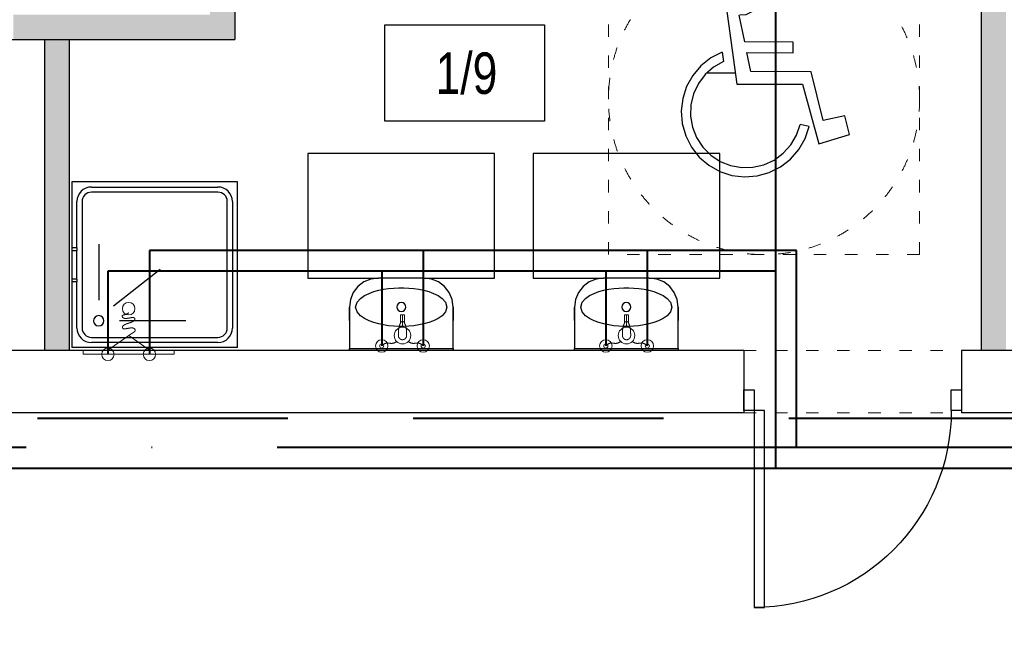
# Model space of a CAD drawing. Header units: millimetres. Extents: x 3698380 to 4312681, y 939872 to 1104488.
# Tile 11 of 93: x 3861445 to 3866192, y 1046509 to 1049526. Entities that reach past the tile are written whole.
import ezdxf
from ezdxf.lldxf.tags import DXFTag

# ---------------------------------------------------------------- set-up
doc = ezdxf.new("R2010")
doc.units = ezdxf.units.MM
doc.header["$LTSCALE"] = 10
for name, pattern in [('ACAD_ISO03W100', [30, 12, -18]), ('CENTER', [2, 1.25, -0.25, 0.25, -0.25]), ('H2OCW', [0]), ('H2OCYR', [181.05, 120.7, -60.35]), ('H2OHW', [371.354, 250.4, -60.35, 0.254, -60.35])]:
    doc.linetypes.add(name, pattern=pattern)
for name, color, linetype, lineweight in [('0 20 cienka', 8, 'Continuous', 20), ('A-DOOR', 7, 'Continuous', 9), ('P-SANR-FIXT', 7, 'Continuous', 9), ('SAN_Odbiorniki H2O na rzucie', 7, 'Continuous', 13), ('SAN_Przewody ciepłej wody H2O na rzucie', 1, 'Continuous', 40), ('SAN_Przewody zimnej wody H2O na rzucie', 5, 'Continuous', 40)]:
    doc.layers.add(name, color=color, linetype=linetype, lineweight=lineweight)
for name, color, linetype in [('15_LINIA_CIENKA', 1, 'Continuous'), ('A_bloki', 252, 'Continuous'), ('A_kreskowanie', 8, 'Continuous'), ('A_opis_pom', 3, 'Continuous'), ('A_podciąg', 8, '300118_49_XR_0034$0$300118_49_XR_0033$0$( Dashed )'), ('A_sc_istn', 252, 'Continuous'), ('A_sc_proj', 2, 'Continuous'), ('A_stolarka', 252, 'Continuous'), ('A_wymiary', 1, 'Continuous'), ('MUREK', 6, 'Continuous'), ('SAN_Piony H2O na rzucie', 8, 'Continuous'), ('W', 8, 'CENTER')]:
    doc.layers.add(name, color=color, linetype=linetype)
doc.layers.add('SAN_Przewody cyrkulacji H2O na rzucie', color=7, linetype='Continuous', lineweight=40, true_color=0x800080)
doc.styles.add('Strzałki', font='ic-isocp.shx', dxfattribs={"width": 0.8})
tags = doc.linetypes.add('300118_49_XR_0034$0$300118_49_XR_0033$0$( Dashed )', pattern=[0.75, 0.5, -0.25]).pattern_tags.tags
tags[6:7] = [DXFTag(74, 4), DXFTag(75, 0), DXFTag(340, '0'), DXFTag(46, 1.0), DXFTag(50, 0.0), DXFTag(44, 0.0), DXFTag(45, 0.0)]
tags[4:5] = [DXFTag(74, 4), DXFTag(75, 0), DXFTag(340, '0'), DXFTag(46, 1.0), DXFTag(50, 0.0), DXFTag(44, 0.0), DXFTag(45, 0.0)]

# ---------------------------------------------------------------- blocks, each defined once
blk = doc.blocks.new('Umywalka toaletowa - 35x50 cm-976482-1 PIĘTRO')
at = {"layer": 'A_bloki'}
for p, q in [((11, 35), (-11, 35)), ((-25, 21), (-25, 1)), ((25, 1), (25, 21)), ((-25, 1), (25, 1))]:
    blk.add_line(p, q, dxfattribs=at)
at = {"layer": 'A_bloki', "flags": 128}
for points in [[(-11, 35), (-14.62, 34.52), (-18, 33.12), (-20.9, 30.9), (-23.12, 28), (-24.52, 24.62), (-25, 21)], [(25, 21), (24.52, 24.62), (23.12, 28), (20.9, 30.9), (18, 33.12), (14.62, 34.52), (11, 35)], [(-22, 21), (-21.32, 23.31), (-19.71, 25.14), (-17.72, 26.53), (-15.53, 27.61), (-13.24, 28.45), (-10.9, 29.11), (-8.5, 29.61), (-6.09, 29.97), (-3.66, 30.2), (-1.22, 30.32), (1.22, 30.32), (3.66, 30.2), (6.09, 29.97), (8.51, 29.61), (10.9, 29.11), (13.24, 28.45), (15.53, 27.61), (17.71, 26.54), (19.72, 25.14), (21.31, 23.31), (22, 21)], [(-25, 14.55), (-25, 15.39), (-25, 17.3), (-25, 19.17), (-25, 21)], [(22, 21), (21.31, 18.69), (19.72, 16.86), (17.71, 15.46), (15.53, 14.39), (13.24, 13.55), (10.9, 12.89), (8.51, 12.39), (6.09, 12.03), (3.66, 11.8), (1.22, 11.68), (-1.22, 11.68), (-3.66, 11.8), (-6.09, 12.03), (-8.5, 12.39), (-10.9, 12.89), (-13.24, 13.55), (-15.53, 14.39), (-17.72, 15.47), (-19.71, 16.86), (-21.32, 18.69), (-22, 21)], [(25, 21), (25, 19.17), (25, 17.3), (25, 15.39), (25, 14.55)], [(-25, 0), (-25, 0.72), (-25, 0.88)], [(25, 0.86), (25, 0.72), (25, 0)]]:
    blk.add_lwpolyline(points, dxfattribs=at)
at = {"layer": 'A_bloki'}
for start, end in [(0, 180), (180, 0)]:
    blk.add_arc((0, 21), 2.19, start, end, dxfattribs=at)
for points in [[(-25, 0), (-25, 0.22), (-25, 0.59), (-25, 0.93), (-25, 1), (-25, 1)], [(25, 1), (25, 1), (25, 0.93), (25, 0.59), (25, 0.22), (25, 0)]]:
    blk.add_open_spline(points, degree=3, dxfattribs=at)
at = {"layer": 'A_podciąg'}
for p, q in [((-45, 95), (-45, 35)), ((45, 95), (-45, 95)), ((45, 35), (45, 95)), ((-45, 35), (-11, 35)), ((11, 35), (45, 35))]:
    blk.add_line(p, q, dxfattribs=at)
blk = doc.blocks.new('Brodzik - 80x80-V10-1 PIĘTRO')
at = {"layer": 'A_bloki'}
for p, q in [((-39.82, -40), (-39.82, 40)), ((40, 40), (-39.82, 40)), ((-8.1, 40), (-8.1, 37.5)), ((-6.9, 37.5), (-6.9, 40)), ((6.9, 40), (6.9, 37.5)), ((8.1, 37.5), (8.1, 40)), ((40, -40), (40, 40)), ((-30.5, 37.5), (-8.08, 37.5)), ((30.5, 35), (-30.5, 35)), ((-8.1, 37.5), (-8.08, 37.5)), ((-6.9, 37.5), (-8.1, 37.5)), ((-6.92, 37.5), (-6.9, 37.5)), ((-6.92, 37.5), (6.92, 37.5)), ((6.9, 37.5), (6.92, 37.5)), ((8.1, 37.5), (6.9, 37.5)), ((8.08, 37.5), (8.1, 37.5)), ((8.08, 37.5), (30.5, 37.5)), ((-37.5, -30.5), (-37.5, 30.5)), ((-35, 30.5), (-35, -30.5)), ((35, -30.5), (35, 30.5)), ((37.5, 30.5), (37.5, -30.5)), ((10, 27), (-17, 27)), ((-2.3, -2.7), (-19.93, 19.93)), ((-27, -15), (-27, 17)), ((-30.5, -35), (30.5, -35)), ((30.5, -37.5), (-30.5, -37.5)), ((-39.82, -40), (40, -40))]:
    blk.add_line(p, q, dxfattribs=at)
for centre, radius, start, end in [((-30.5, 30.5), 7, 90, 180), ((-30.5, 30.5), 4.5, 90, 180), ((30.5, 30.5), 7, 0, 90), ((30.5, 30.5), 4.5, 360, 90), ((-27, 27), 2.5, 360, 180), ((-27, 27), 2.5, 180, 360), ((-30.5, -30.5), 7, 180, 270), ((-30.5, -30.5), 4.5, 180, 270), ((30.5, -30.5), 7, 270, 0), ((30.5, -30.5), 4.5, 270, 0)]:
    blk.add_arc(centre, radius, start, end, dxfattribs=at)
blk = doc.blocks.new('A$C39F57054')
at = {"layer": '15_LINIA_CIENKA', "color": 8, "lineweight": 25}
for p, q in [((21.78, 79.55), (19.47, 78.21)), ((24.42, 79.99), (21.78, 79.55)), ((27.04, 79.47), (24.42, 79.99)), ((29.31, 78.06), (27.04, 79.47)), ((17.79, 76.13), (16.95, 73.6)), ((19.47, 78.21), (17.79, 76.13)), ((30.93, 75.93), (29.31, 78.06)), ((31.69, 73.37), (30.93, 75.93)), ((16.95, 73.6), (17.06, 70.93)), ((31.5, 70.7), (31.69, 73.37)), ((17.06, 70.93), (18.1, 68.47)), ((18.1, 68.47), (22.27, 37.34)), ((28.47, 66.41), (30.38, 68.28)), ((30.38, 68.28), (31.5, 70.7)), ((25.53, 54.23), (23.33, 65.02)), ((23.35, 65.19), (26.02, 65.33)), ((26.02, 65.33), (28.47, 66.41)), ((45.01, 54.15), (25.53, 54.23)), ((45, 49.89), (45.01, 54.15)), ((11.91, 47.86), (7.93, 44.7)), ((16.44, 50.18), (11.91, 47.86)), ((16.44, 50.18), (16.95, 46.37)), ((27.96, 42.35), (26.4, 49.97)), ((26.4, 49.97), (45, 49.89)), ((7.93, 44.7), (4.64, 40.82)), ((13.02, 44.12), (9.62, 41.12)), ((16.95, 46.37), (13.02, 44.12)), ((4.64, 40.82), (2.16, 36.38)), ((9.62, 41.12), (6.9, 37.49)), ((52.21, 42.25), (27.96, 42.35)), ((57.02, 22.69), (52.21, 42.25)), ((2.16, 36.38), (0.59, 31.55)), ((6.9, 37.49), (4.97, 33.4)), ((22.27, 37.34), (48.72, 37.23)), ((48.72, 37.23), (55.24, 13.3)), ((4.97, 33.4), (3.91, 28.99)), ((0.59, 31.55), (0, 26.5)), ((3.91, 28.99), (3.76, 24.47)), ((0, 26.5), (0.4, 21.43)), ((3.76, 24.47), (4.53, 20)), ((65.68, 24.58), (57.02, 22.69)), ((67.54, 17.02), (65.68, 24.58)), ((0.4, 21.43), (1.78, 16.53)), ((4.53, 20), (6.19, 15.79)), ((46.3, 16.77), (47.74, 21.06)), ((51.37, 20.24), (47.74, 21.06)), ((49.76, 15.42), (51.37, 20.24)), ((1.78, 16.53), (4.08, 12)), ((44.01, 12.86), (46.3, 16.77)), ((55.24, 13.3), (67.54, 17.02)), ((4.08, 12), (7.23, 8)), ((6.19, 15.79), (8.66, 11.99)), ((8.66, 11.99), (11.85, 8.78)), ((40.98, 9.49), (44.01, 12.86)), ((47.25, 11), (49.76, 15.42)), ((7.23, 8), (11.09, 4.69)), ((11.85, 8.78), (15.62, 6.27)), ((37.34, 6.8), (40.98, 9.49)), ((43.92, 7.15), (47.25, 11)), ((11.09, 4.69), (15.52, 2.2)), ((15.62, 6.27), (19.83, 4.58)), ((19.83, 4.58), (24.28, 3.77)), ((28.81, 3.89), (33.22, 4.91)), ((33.22, 4.91), (37.34, 6.8)), ((35.37, 1.74), (39.91, 4.02)), ((39.91, 4.02), (43.92, 7.15)), ((15.52, 2.2), (20.35, 0.61)), ((20.35, 0.61), (25.4, 0)), ((24.28, 3.77), (28.81, 3.89)), ((25.4, 0), (30.47, 0.38)), ((30.47, 0.38), (35.37, 1.74))]:
    blk.add_line(p, q, dxfattribs=at)
at = {"layer": 'W', "color": 8, "linetype": 'Continuous', "ltscale": 4}
blk.add_line((21.69, 41.7), (10.28, 41.7), dxfattribs=at)
blk = doc.blocks.new('Drzwi-jednoskrzydłowe-panelowe - D-1 90x200 OŚCIEŻNICA-5 DRZWI-5-1256997-1 PIĘTRO')
at = {"layer": 'A_stolarka'}
for p, q in [((-47.5, 0), (-52.5, 0)), ((-52.5, 0), (-52.5, -10)), ((-47.5, -10), (-47.5, 0)), ((47.5, 0), (47.5, -10)), ((52.5, 0), (47.5, 0)), ((52.5, -10), (52.5, 0)), ((-52.5, -10), (-47.5, -10)), ((42.5, -10), (47.5, -10)), ((42.5, -105), (42.5, -10)), ((42.5, -10), (47.5, -10)), ((42.5, -105), (42.5, -10)), ((47.5, -10), (52.5, -10)), ((47.5, -10), (47.5, -105)), ((47.5, -10), (47.5, -105)), ((47.5, -105), (42.5, -105)), ((47.5, -105), (42.5, -105))]:
    blk.add_line(p, q, dxfattribs=at)
at = {"layer": 'A_stolarka', "lineweight": 18}
for p, q in [((-52.5, 0), (-47.5, 0)), ((-47.5, 0), (-47.5, -10)), ((47.5, -10), (47.5, 0)), ((47.5, 0), (52.5, 0)), ((-52.5, -10), (-52.5, -6.25)), ((52.5, -6.25), (52.5, -10)), ((-47.5, -10), (-52.5, -10)), ((52.5, -10), (47.5, -10))]:
    blk.add_line(p, q, dxfattribs=at)
at = {"layer": 'A_stolarka'}
blk.add_arc((47.5, -10), 95, 180, 270, dxfattribs=at)
blk = doc.blocks.new('d')
at = {"layer": 'A_kreskowanie', "ltscale": 2}
h = blk.add_hatch(color=252, dxfattribs=at)
h.dxf.hatch_style = 1
h.paths.add_polyline_path([(3731432.76, 791007.02), (3731312.76, 791007.02), (3731312.76, 789647.02), (3731432.76, 789647.02)])
h.paths.add_polyline_path([(3732874.74, 789327.02), (3732874.74, 789347.02), (3731432.76, 789347.02), (3731432.76, 789227.02), (3732874.74, 789227.02)])
h.paths.add_polyline_path([(3732754.74, 789227.02), (3732634.74, 789227.02), (3732634.74, 789127.02), (3732754.74, 789127.02)])
h.paths.add_polyline_path([(3734281.53, 789347.02), (3733874.74, 789347.02), (3733874.74, 789227.02), (3734281.53, 789227.02)])
h.paths.add_polyline_path([(3734161.53, 791007.02), (3734041.53, 791007.02), (3734041.53, 790927.02), (3734041.53, 790357.02), (3734041.53, 789347.02), (3734161.53, 789347.02)])
h.paths.add_polyline_path([(3736381.9, 791007.02), (3736261.9, 791007.02), (3736261.9, 789347.02), (3735463.65, 789347.02), (3735314.74, 789347.02), (3735314.74, 789227.02), (3736381.9, 789227.02)])
h.paths.add_polyline_path([(3735583.65, 789227.02), (3735463.65, 789227.02), (3735463.65, 787727.02), (3735583.65, 787727.02)])
h.paths.add_polyline_path([(3732754.74, 788122.56), (3732634.74, 788122.56), (3732634.74, 787727.02), (3732754.74, 787727.02)])
h.paths.add_polyline_path([(3731432.76, 789527.02), (3731312.76, 789527.02), (3731312.76, 787727.02), (3731432.76, 787727.02)])
h.paths.add_polyline_path([(3730049.12, 787727.02), (3729235.08, 787727.02), (3729235.08, 787627.02), (3729285.08, 787627.02), (3729285.08, 787527.02, 0.0278424), (3729290.65, 787427.02), (3730049.12, 787427.02)])
h.paths.add_polyline_path([(3729285.08, 787527.02), (3729235.08, 787527.02), (3729235.08, 787427.02), (3729290.65, 787427.02, -0.0278424)], flags=17)
h.paths.add_polyline_path([(3729285.08, 787627.02), (3729235.08, 787627.02), (3729235.08, 787527.02), (3729285.08, 787527.02)], flags=17)
h.paths.add_polyline_path([(3729114.74, 784607.02), (3728714.74, 784607.02), (3728714.74, 783607.02), (3729114.74, 783607.02)])
h.paths.add_polyline_path([(3729220.66, 783607.02), (3729114.74, 783607.02), (3729114.74, 783487.02), (3729220.66, 783487.02)])
h.paths.add_polyline_path([(3729309.74, 783607.02), (3729220.66, 783607.02), (3729220.66, 783487.02), (3729309.74, 783487.02)])
h.paths.add_polyline_path([(3732204.74, 783607.02), (3730709.74, 783607.02), (3730709.74, 783487.02), (3732204.74, 783487.02)])
h.paths.add_polyline_path([(3732324.74, 783707.02), (3732204.74, 783707.02), (3732204.74, 781627.02), (3732324.74, 781627.02)])
h.paths.add_polyline_path([(3735344.74, 786027.02), (3735224.74, 786027.02), (3732324.74, 786027.02), (3732324.74, 785907.02), (3735224.74, 785907.02), (3735224.74, 781627.02), (3735344.74, 781627.02)])
h.paths.add_polyline_path([(3744114.74, 791127.02), (3735314.74, 791127.02), (3735314.74, 791007.02), (3744114.74, 791007.02)])
h.paths.add_polyline_path([(3740100.05, 791007.02), (3739980.05, 791007.02), (3739980.05, 787727.02), (3740100.05, 787727.02)])
h.paths.add_polyline_path([(3742214.74, 791007.02), (3742094.74, 791007.02), (3742094.74, 787727.02), (3742214.74, 787727.02)])
h.paths.add_polyline_path([(3727024.74, 793327.02), (3726904.74, 793327.02), (3726904.74, 789127.02), (3727024.74, 789127.02)])
at = {"layer": '0 20 cienka', "color": 252, "linetype": 'ACAD_ISO03W100', "ltscale": 0.5}
for p, q in [((3738182.91, 788189.98), (3738182.91, 789689.98)), ((3739682.91, 788189.98), (3739682.91, 789689.98)), ((3739682.91, 788189.98), (3738182.91, 788189.98)), ((3738835.51, 787727.02), (3739885.51, 787727.02)), ((3738835.51, 787427.02), (3739885.51, 787427.02))]:
    blk.add_line(p, q, dxfattribs=at)
blk.add_circle((3738932.91, 788939.98), 750, dxfattribs=at)
at = {"layer": 'A_opis_pom', "color": 252, "ltscale": 2}
blk.add_lwpolyline([(3737105.54, 789298.57), (3737874.47, 789298.57), (3737874.47, 788833.14), (3737105.54, 788833.14)], close=True, dxfattribs=at)
at = {"layer": 'A_sc_istn', "color": 252}
for points in [[(3738835.51, 787727.02), (3734254.74, 787727.02)], [(3740194.58, 787727.02), (3739885.51, 787727.02)], [(3738835.51, 787427.02), (3734254.74, 787427.02)], [(3740194.58, 787427.02), (3739885.51, 787427.02)]]:
    blk.add_lwpolyline(points, dxfattribs=at)
at = {"layer": 'A_sc_proj', "color": 252, "ltscale": 2}
for p, q in [((3736381.9, 791007.02), (3736381.9, 789227.02)), ((3736381.9, 791007.02), (3736381.9, 789227.02)), ((3739980.05, 791007.02), (3739980.05, 787727.02)), ((3735281.53, 789227.02), (3736381.9, 789227.02)), ((3735463.65, 789227.02), (3735463.65, 787727.02)), ((3735583.65, 789227.02), (3735583.65, 787727.02)), ((3735583.65, 789227.02), (3735583.65, 787727.02)), ((3738835.51, 787727.02), (3738835.51, 787427.02)), ((3739885.51, 787727.02), (3739885.51, 787427.02))]:
    blk.add_line(p, q, dxfattribs=at)
at = {"layer": 'A-DOOR', "color": 252, "xscale": -10, "yscale": 10, "zscale": 10}
blk.add_blockref('Drzwi-jednoskrzydłowe-panelowe - D-1 90x200 OŚCIEŻNICA-5 DRZWI-5-1256997-1 PIĘTRO', (3739360.51, 787538.73), dxfattribs=at)
at = {"layer": 'A_bloki', "color": 252, "xscale": 10, "yscale": 10, "zscale": 10, "rotation": 90}
blk.add_blockref('Brodzik - 80x80-V10-1 PIĘTRO', (3735995.45, 788141), dxfattribs=at)
at = {"layer": 'MUREK', "color": 252, "ltscale": 30, "xscale": 11.99999999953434, "yscale": 11.99999999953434, "zscale": 11.99999999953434}
blk.add_blockref('A$C39F57054', (3738533.87, 788564.59), dxfattribs=at)
at = {"layer": 'P-SANR-FIXT', "color": 252, "xscale": 10, "yscale": 10, "zscale": 10}
for p in [(3737184.27, 787727.02), (3738269.27, 787727.02)]:
    blk.add_blockref('Umywalka toaletowa - 35x50 cm-976482-1 PIĘTRO', p, dxfattribs=at)
at = {"layer": 'A_opis_pom', "color": 252, "insert": (3737498.53, 789063.4), "char_height": 200, "attachment_point": 5, "style": 'Strzałki', "bg_fill": 3, "box_fill_scale": 1.2, "bg_fill_color": 256, "bg_fill_transparency": 10554628}
blk.add_mtext('1/9', dxfattribs=at)
blk = doc.blocks.new('BATCZST')
at = {"layer": 'SAN_Odbiorniki H2O na rzucie', "true_color": 0x000000}
for points in [[(0, -100), (0, -40)], [(-10, -60), (-10, -100), (10, -100), (10, -60)]]:
    blk.add_lwpolyline(points, dxfattribs=at)
for centre, radius in [((-100, 50), 10), ((100, 50), 10), ((0, 0), 40)]:
    blk.add_circle(centre, radius, dxfattribs=at)
at = {"layer": 'SAN_Odbiorniki H2O na rzucie', "linetype": 'Continuous', "true_color": 0x000000}
for points in [[(-30, 30), (-33.6, 32.2), (-37.1, 34), (-40.4, 35.4), (-43.5, 36.3), (-46.5, 37), (-49.4, 37.3), (-52.1, 37.5), (-54.8, 37.4), (-57.4, 37.2), (-60, 36.9), (-62.5, 36.6), (-65, 36.2), (-67.5, 36), (-70, 35.8), (-72.6, 35.8), (-75.2, 35.9), (-77.9, 36.3), (-80.6, 37), (-83.5, 38.1), (-86.5, 39.5), (-89.6, 41.3), (-92.9, 43.7), (-96.4, 46.6), (-100, 50)], [(30, 30), (33.6, 32.2), (37.1, 34), (40.4, 35.4), (43.5, 36.3), (46.5, 37), (49.4, 37.3), (52.1, 37.5), (54.8, 37.4), (57.4, 37.2), (60, 36.9), (62.5, 36.6), (65, 36.2), (67.5, 36), (70, 35.8), (72.6, 35.8), (75.2, 35.9), (77.9, 36.3), (80.6, 37), (83.5, 38.1), (86.5, 39.5), (89.6, 41.3), (92.9, 43.7), (96.4, 46.6), (100, 50)]]:
    blk.add_spline(points, degree=3, dxfattribs=at)
at = {"layer": 'SAN_Odbiorniki H2O na rzucie', "true_color": 0x000000}
blk.add_spline([(-20, 0), (-20, -0.6), (-20, -1.2), (-20, -1.8), (-20, -2.4), (-20, -3), (-20, -3.6), (-20, -4.2), (-20, -4.8), (-20, -5.4), (-20, -6), (-20, -6.6), (-20, -7.2), (-20, -7.8), (-20, -8.4), (-20, -9), (-20, -9.6), (-20, -10.2), (-19.9, -10.8), (-19.9, -11.4), (-19.9, -12), (-19.9, -12.6), (-19.9, -13.2), (-19.9, -13.8), (-19.9, -14.4), (-19.8, -15), (-19.8, -15.6), (-19.8, -16.2), (-19.8, -16.8), (-19.8, -17.4), (-19.7, -18), (-19.7, -18.6), (-19.7, -19.2), (-19.6, -19.8), (-19.6, -20.4), (-19.6, -21), (-19.5, -21.6), (-19.5, -22.2), (-19.5, -22.8), (-19.4, -23.4), (-19.4, -24), (-19.3, -24.6), (-19.3, -25.2), (-19.2, -25.8), (-19.1, -26.4), (-19.1, -27), (-19, -27.6), (-19, -28.2), (-18.9, -28.8), (-18.8, -29.4), (-18.8, -30), (-18.7, -30.6), (-18.6, -31.2), (-18.5, -31.8), (-18.4, -32.4), (-18.3, -33), (-18.2, -33.6), (-18.1, -34.2), (-18, -34.8), (-17.9, -35.4), (-17.8, -36), (-17.7, -36.6), (-17.6, -37.2), (-17.5, -37.8), (-17.4, -38.4), (-17.3, -39), (-17.1, -39.6), (-17, -40.2), (-16.9, -40.8), (-16.7, -41.4), (-16.6, -42), (-16.4, -42.6), (-16.3, -43.2), (-16.1, -43.8), (-15.9, -44.4), (-15.8, -45), (-15.6, -45.6), (-15.4, -46.2), (-15.3, -46.8), (-15.1, -47.4), (-14.9, -48), (-14.7, -48.6), (-14.5, -49.2), (-14.3, -49.8), (-14.1, -50.4), (-13.9, -51), (-13.6, -51.6), (-13.4, -52.2), (-13.2, -52.8), (-13, -53.4), (-12.7, -54), (-12.5, -54.6), (-12.2, -55.2), (-12, -55.8), (-11.7, -56.4), (-11.4, -57), (-11.2, -57.6), (-10.9, -58.2), (-10.6, -58.8), (-10.3, -59.4), (-10, -60), (-10, -60.3), (-10, -60.6), (-9.9, -60.9), (-9.9, -61.2), (-9.9, -61.4), (-9.8, -61.7), (-9.7, -62), (-9.6, -62.2), (-9.5, -62.5), (-9.4, -62.7), (-9.3, -62.9), (-9.2, -63.2), (-9.1, -63.4), (-8.9, -63.6), (-8.8, -63.8), (-8.6, -64), (-8.5, -64.2), (-8.3, -64.4), (-8.1, -64.6), (-7.9, -64.8), (-7.7, -65), (-7.5, -65.1), (-7.3, -65.3), (-7.1, -65.5), (-6.9, -65.6), (-6.6, -65.8), (-6.4, -65.9), (-6.2, -66), (-5.9, -66.2), (-5.7, -66.3), (-5.4, -66.4), (-5.2, -66.5), (-4.9, -66.6), (-4.6, -66.7), (-4.4, -66.8), (-4.1, -66.9), (-3.8, -67), (-3.5, -67.1), (-3.2, -67.1), (-3, -67.2), (-2.7, -67.3), (-2.4, -67.3), (-2.1, -67.4), (-1.8, -67.4), (-1.5, -67.4), (-1.2, -67.5), (-0.9, -67.5), (-0.6, -67.5), (-0.3, -67.5), (0, -67.5), (0.3, -67.5), (0.6, -67.5), (0.9, -67.5), (1.2, -67.5), (1.5, -67.4), (1.8, -67.4), (2.1, -67.4), (2.4, -67.3), (2.7, -67.3), (3, -67.2), (3.2, -67.1), (3.5, -67.1), (3.8, -67), (4.1, -66.9), (4.4, -66.8), (4.6, -66.7), (4.9, -66.6), (5.2, -66.5), (5.4, -66.4), (5.7, -66.3), (5.9, -66.2), (6.2, -66), (6.4, -65.9), (6.6, -65.8), (6.9, -65.6), (7.1, -65.5), (7.3, -65.3), (7.5, -65.1), (7.7, -65), (7.9, -64.8), (8.1, -64.6), (8.3, -64.4), (8.5, -64.2), (8.6, -64), (8.8, -63.8), (8.9, -63.6), (9.1, -63.4), (9.2, -63.2), (9.3, -62.9), (9.4, -62.7), (9.5, -62.5), (9.6, -62.2), (9.7, -62), (9.8, -61.7), (9.9, -61.4), (9.9, -61.2), (9.9, -60.9), (10, -60.6), (10, -60.3), (10, -60), (10.3, -59.4), (10.6, -58.8), (10.9, -58.2), (11.2, -57.6), (11.4, -57), (11.7, -56.4), (12, -55.8), (12.2, -55.2), (12.5, -54.6), (12.7, -54), (13, -53.4), (13.2, -52.8), (13.4, -52.2), (13.6, -51.6), (13.9, -51), (14.1, -50.4), (14.3, -49.8), (14.5, -49.2), (14.7, -48.6), (14.9, -48), (15.1, -47.4), (15.3, -46.8), (15.4, -46.2), (15.6, -45.6), (15.8, -45), (15.9, -44.4), (16.1, -43.8), (16.3, -43.2), (16.4, -42.6), (16.6, -42), (16.7, -41.4), (16.9, -40.8), (17, -40.2), (17.1, -39.6), (17.3, -39), (17.4, -38.4), (17.5, -37.8), (17.6, -37.2), (17.7, -36.6), (17.8, -36), (17.9, -35.4), (18, -34.8), (18.1, -34.2), (18.2, -33.6), (18.3, -33), (18.4, -32.4), (18.5, -31.8), (18.6, -31.2), (18.7, -30.6), (18.7, -30), (18.8, -29.4), (18.9, -28.8), (19, -28.2), (19, -27.6), (19.1, -27), (19.1, -26.4), (19.2, -25.8), (19.3, -25.2), (19.3, -24.6), (19.4, -24), (19.4, -23.4), (19.5, -22.8), (19.5, -22.2), (19.5, -21.6), (19.6, -21), (19.6, -20.4), (19.6, -19.8), (19.7, -19.2), (19.7, -18.6), (19.7, -18), (19.8, -17.4), (19.8, -16.8), (19.8, -16.2), (19.8, -15.6), (19.8, -15), (19.9, -14.4), (19.9, -13.8), (19.9, -13.2), (19.9, -12.6), (19.9, -12), (19.9, -11.4), (19.9, -10.8), (20, -10.2), (20, -9.6), (20, -9), (20, -8.4), (20, -7.8), (20, -7.2), (20, -6.6), (20, -6), (20, -5.4), (20, -4.8), (20, -4.2), (20, -3.6), (20, -3), (20, -2.4), (20, -1.8), (20, -1.2), (20, -0.6), (20, 0), (20, 0.3), (20, 0.6), (20, 0.9), (20, 1.2), (19.9, 1.5), (19.9, 1.8), (19.9, 2.1), (19.8, 2.4), (19.8, 2.7), (19.7, 3), (19.7, 3.3), (19.6, 3.6), (19.5, 3.9), (19.4, 4.2), (19.4, 4.5), (19.3, 4.8), (19.2, 5.1), (19.1, 5.3), (19, 5.6), (18.9, 5.9), (18.8, 6.2), (18.7, 6.5), (18.5, 6.8), (18.4, 7.1), (18.3, 7.3), (18.1, 7.6), (18, 7.9), (17.9, 8.2), (17.7, 8.5), (17.6, 8.7), (17.4, 9), (17.3, 9.3), (17.1, 9.5), (16.9, 9.8), (16.8, 10.1), (16.6, 10.3), (16.4, 10.6), (16.2, 10.9), (16, 11.1), (15.8, 11.4), (15.6, 11.6), (15.4, 11.9), (15.2, 12.1), (15, 12.3), (14.8, 12.6), (14.6, 12.8), (14.4, 13.1), (14.2, 13.3), (14, 13.5), (13.7, 13.7), (13.5, 14), (13.3, 14.2), (13.1, 14.4), (12.8, 14.6), (12.6, 14.8), (12.3, 15), (12.1, 15.2), (11.9, 15.4), (11.6, 15.6), (11.4, 15.8), (11.1, 16), (10.9, 16.2), (10.6, 16.4), (10.3, 16.6), (10.1, 16.8), (9.8, 16.9), (9.5, 17.1), (9.3, 17.3), (9, 17.4), (8.7, 17.6), (8.5, 17.7), (8.2, 17.9), (7.9, 18), (7.6, 18.1), (7.3, 18.3), (7.1, 18.4), (6.8, 18.5), (6.5, 18.7), (6.2, 18.8), (5.9, 18.9), (5.6, 19), (5.3, 19.1), (5.1, 19.2), (4.8, 19.3), (4.5, 19.4), (4.2, 19.4), (3.9, 19.5), (3.6, 19.6), (3.3, 19.7), (3, 19.7), (2.7, 19.8), (2.4, 19.8), (2.1, 19.9), (1.8, 19.9), (1.5, 19.9), (1.2, 20), (0.9, 20), (0.6, 20), (0.3, 20), (0, 20), (-0.3, 20), (-0.6, 20), (-0.9, 20), (-1.2, 20), (-1.5, 19.9), (-1.8, 19.9), (-2.1, 19.9), (-2.4, 19.8), (-2.7, 19.8), (-3, 19.7), (-3.3, 19.7), (-3.6, 19.6), (-3.9, 19.5), (-4.2, 19.4), (-4.5, 19.4), (-4.8, 19.3), (-5.1, 19.2), (-5.3, 19.1), (-5.6, 19), (-5.9, 18.9), (-6.2, 18.8), (-6.5, 18.7), (-6.8, 18.5), (-7.1, 18.4), (-7.3, 18.3), (-7.6, 18.1), (-7.9, 18), (-8.2, 17.9), (-8.5, 17.7), (-8.7, 17.6), (-9, 17.4), (-9.3, 17.3), (-9.5, 17.1), (-9.8, 16.9), (-10.1, 16.8), (-10.3, 16.6), (-10.6, 16.4), (-10.9, 16.2), (-11.1, 16), (-11.4, 15.8), (-11.6, 15.6), (-11.9, 15.4), (-12.1, 15.2), (-12.3, 15), (-12.6, 14.8), (-12.8, 14.6), (-13.1, 14.4), (-13.3, 14.2), (-13.5, 14), (-13.7, 13.7), (-14, 13.5), (-14.2, 13.3), (-14.4, 13.1), (-14.6, 12.8), (-14.8, 12.6), (-15, 12.3), (-15.2, 12.1), (-15.4, 11.9), (-15.6, 11.6), (-15.8, 11.4), (-16, 11.1), (-16.2, 10.9), (-16.4, 10.6), (-16.6, 10.3), (-16.8, 10.1), (-16.9, 9.8), (-17.1, 9.5), (-17.3, 9.3), (-17.4, 9), (-17.6, 8.7), (-17.7, 8.5), (-17.9, 8.2), (-18, 7.9), (-18.1, 7.6), (-18.3, 7.3), (-18.4, 7.1), (-18.5, 6.8), (-18.7, 6.5), (-18.8, 6.2), (-18.9, 5.9), (-19, 5.6), (-19.1, 5.3), (-19.2, 5.1), (-19.3, 4.8), (-19.4, 4.5), (-19.4, 4.2), (-19.5, 3.9), (-19.6, 3.6), (-19.7, 3.3), (-19.7, 3), (-19.8, 2.7), (-19.8, 2.4), (-19.9, 2.1), (-19.9, 1.8), (-19.9, 1.5), (-20, 1.2), (-20, 0.9), (-20, 0.6), (-20, 0.3), (-20, 0)], degree=3, dxfattribs=at)
blk = doc.blocks.new('PANNATR')
at = {"layer": 'SAN_Odbiorniki H2O na rzucie', "true_color": 0x000000}
for points in [[(-220, 0), (220, 0), (220, -20), (-220, -20), (-220, 0)], [(-100, -20), (100, -20), (0, -90), (-100, -20)]]:
    blk.add_lwpolyline(points, dxfattribs=at)
blk.add_circle((0, -220), 30, dxfattribs=at)
blk.add_spline([(0, -90), (-0.30594, -90.3), (-0.62352, -90.6), (-0.95238, -90.9), (-1.29216, -91.2), (-1.6425, -91.5), (-2.00304, -91.8), (-2.37342, -92.1), (-2.75328, -92.4), (-3.14226, -92.7), (-3.54, -93), (-3.94614, -93.3), (-4.36032, -93.6), (-4.78218, -93.9), (-5.21136, -94.2), (-5.6475, -94.5), (-6.09024, -94.8), (-6.53922, -95.1), (-6.99408, -95.4), (-7.45446, -95.7), (-7.92, -96), (-8.39034, -96.3), (-8.86512, -96.6), (-9.34398, -96.9), (-9.82656, -97.2), (-10.3125, -97.5), (-10.80144, -97.8), (-11.29302, -98.1), (-11.78688, -98.4), (-12.28266, -98.7), (-12.78, -99), (-13.27854, -99.3), (-13.77792, -99.6), (-14.27778, -99.9), (-14.77776, -100.2), (-15.2775, -100.5), (-15.77664, -100.8), (-16.27482, -101.1), (-16.77168, -101.4), (-17.26686, -101.7), (-17.76, -102), (-18.25074, -102.3), (-18.73872, -102.6), (-19.22358, -102.9), (-19.70496, -103.2), (-20.1825, -103.5), (-20.65584, -103.8), (-21.12462, -104.1), (-21.58848, -104.4), (-22.04706, -104.7), (-22.5, -105), (-22.94694, -105.3), (-23.38752, -105.6), (-23.82138, -105.9), (-24.24816, -106.2), (-24.6675, -106.5), (-25.07904, -106.8), (-25.48242, -107.1), (-25.87728, -107.4), (-26.26326, -107.7), (-26.64, -108), (-27.00714, -108.3), (-27.36432, -108.6), (-27.71118, -108.9), (-28.04736, -109.2), (-28.3725, -109.5), (-28.68624, -109.8), (-28.98822, -110.1), (-29.27808, -110.4), (-29.55546, -110.7), (-29.82, -111), (-30.07134, -111.3), (-30.30912, -111.6), (-30.53298, -111.9), (-30.74256, -112.2), (-30.9375, -112.5), (-31.11744, -112.8), (-31.28202, -113.1), (-31.43088, -113.4), (-31.56366, -113.7), (-31.68, -114), (-31.77954, -114.3), (-31.86192, -114.6), (-31.92678, -114.9), (-31.97376, -115.2), (-32.0025, -115.5), (-32.01264, -115.8), (-32.00382, -116.1), (-31.97568, -116.4), (-31.92786, -116.7), (-31.86, -117), (-31.77174, -117.3), (-31.66272, -117.6), (-31.53258, -117.9), (-31.38096, -118.2), (-31.2075, -118.5), (-31.01184, -118.8), (-30.79362, -119.1), (-30.55248, -119.4), (-30.28806, -119.7), (-30, -120), (-29.68809, -120.5851), (-29.35272, -121.1408), (-28.99443, -121.6677), (-28.61376, -122.1664), (-28.21125, -122.6375), (-27.78744, -123.0816), (-27.34287, -123.4993), (-26.87808, -123.8912), (-26.39361, -124.2579), (-25.89, -124.6), (-25.36779, -124.9181), (-24.82752, -125.2128), (-24.26973, -125.4847), (-23.69496, -125.7344), (-23.10375, -125.9625), (-22.49664, -126.1696), (-21.87417, -126.3563), (-21.23688, -126.5232), (-20.58531, -126.6709), (-19.92, -126.8), (-19.24149, -126.9111), (-18.55032, -127.0048), (-17.84703, -127.0817), (-17.13216, -127.1424), (-16.40625, -127.1875), (-15.66984, -127.2176), (-14.92347, -127.2333), (-14.16768, -127.2352), (-13.40301, -127.2239), (-12.63, -127.2), (-11.84919, -127.1641), (-11.06112, -127.1168), (-10.26633, -127.0587), (-9.46536, -126.9904), (-8.65875, -126.9125), (-7.84704, -126.8256), (-7.03077, -126.7303), (-6.21048, -126.6272), (-5.38671, -126.5169), (-4.56, -126.4), (-3.73089, -126.2771), (-2.89992, -126.1488), (-2.06763, -126.0157), (-1.23456, -125.8784), (-0.40125, -125.7375), (0.43176, -125.5936), (1.26393, -125.4473), (2.09472, -125.2992), (2.92359, -125.1499), (3.75, -125), (4.57341, -124.8501), (5.39328, -124.7008), (6.20907, -124.5527), (7.02024, -124.4064), (7.82625, -124.2625), (8.62656, -124.1216), (9.42063, -123.9843), (10.20792, -123.8512), (10.98789, -123.7229), (11.76, -123.6), (12.52371, -123.4831), (13.27848, -123.3728), (14.02377, -123.2697), (14.75904, -123.1744), (15.48375, -123.0875), (16.19736, -123.0096), (16.89933, -122.9413), (17.58912, -122.8832), (18.26619, -122.8359), (18.93, -122.8), (19.58001, -122.7761), (20.21568, -122.7648), (20.83647, -122.7667), (21.44184, -122.7824), (22.03125, -122.8125), (22.60416, -122.8576), (23.16003, -122.9183), (23.69832, -122.9952), (24.21849, -123.0889), (24.72, -123.2), (25.20231, -123.3291), (25.66488, -123.4768), (26.10717, -123.6437), (26.52864, -123.8304), (26.92875, -124.0375), (27.30696, -124.2656), (27.66273, -124.5153), (27.99552, -124.7872), (28.30479, -125.0819), (28.59, -125.4), (28.85061, -125.7421), (29.08608, -126.1088), (29.29587, -126.5007), (29.47944, -126.9184), (29.63625, -127.3625), (29.76576, -127.8336), (29.86743, -128.3323), (29.94072, -128.8592), (29.98509, -129.4149), (30, -130), (29.98212, -130.59404), (29.92896, -131.17632), (29.84124, -131.74708), (29.71968, -132.30656), (29.565, -132.855), (29.37792, -133.39264), (29.15916, -133.91972), (28.90944, -134.43648), (28.62948, -134.94316), (28.32, -135.44), (27.98172, -135.92724), (27.61536, -136.40512), (27.22164, -136.87388), (26.80128, -137.33376), (26.355, -137.785), (25.88352, -138.22784), (25.38756, -138.66252), (24.86784, -139.08928), (24.32508, -139.50836), (23.76, -139.92), (23.17332, -140.32444), (22.56576, -140.72192), (21.93804, -141.11268), (21.29088, -141.49696), (20.625, -141.875), (19.94112, -142.24704), (19.23996, -142.61332), (18.52224, -142.97408), (17.78868, -143.32956), (17.04, -143.68), (16.27692, -144.02564), (15.50016, -144.36672), (14.71044, -144.70348), (13.90848, -145.03616), (13.095, -145.365), (12.27072, -145.69024), (11.43636, -146.01212), (10.59264, -146.33088), (9.74028, -146.64676), (8.88, -146.96), (8.01252, -147.27084), (7.13856, -147.57952), (6.25884, -147.88628), (5.37408, -148.19136), (4.485, -148.495), (3.59232, -148.79744), (2.69676, -149.09892), (1.79904, -149.39968), (0.89988, -149.69996), (0, -150), (-0.89988, -150.30004), (-1.79904, -150.60032), (-2.69676, -150.90108), (-3.59232, -151.20256), (-4.485, -151.505), (-5.37408, -151.80864), (-6.25884, -152.11372), (-7.13856, -152.42048), (-8.01252, -152.72916), (-8.88, -153.04), (-9.74028, -153.35324), (-10.59264, -153.66912), (-11.43636, -153.98788), (-12.27072, -154.30976), (-13.095, -154.635), (-13.90848, -154.96384), (-14.71044, -155.29652), (-15.50016, -155.63328), (-16.27692, -155.97436), (-17.04, -156.32), (-17.78868, -156.67044), (-18.52224, -157.02592), (-19.23996, -157.38668), (-19.94112, -157.75296), (-20.625, -158.125), (-21.29088, -158.50304), (-21.93804, -158.88732), (-22.56576, -159.27808), (-23.17332, -159.67556), (-23.76, -160.08), (-24.32508, -160.49164), (-24.86784, -160.91072), (-25.38756, -161.33748), (-25.88352, -161.77216), (-26.355, -162.215), (-26.80128, -162.66624), (-27.22164, -163.12612), (-27.61536, -163.59488), (-27.98172, -164.07276), (-28.32, -164.56), (-28.62948, -165.05684), (-28.90944, -165.56352), (-29.15916, -166.08028), (-29.37792, -166.60736), (-29.565, -167.145), (-29.71968, -167.69344), (-29.84124, -168.25292), (-29.92896, -168.82368), (-29.98212, -169.40596), (-30, -170), (-29.98509, -170.5851), (-29.94072, -171.1408), (-29.86743, -171.6677), (-29.76576, -172.1664), (-29.63625, -172.6375), (-29.47944, -173.0816), (-29.29587, -173.4993), (-29.08608, -173.8912), (-28.85061, -174.2579), (-28.59, -174.6), (-28.30479, -174.9181), (-27.99552, -175.2128), (-27.66273, -175.4847), (-27.30696, -175.7344), (-26.92875, -175.9625), (-26.52864, -176.1696), (-26.10717, -176.3563), (-25.66488, -176.5232), (-25.20231, -176.6709), (-24.72, -176.8), (-24.21849, -176.9111), (-23.69832, -177.0048), (-23.16003, -177.0817), (-22.60416, -177.1424), (-22.03125, -177.1875), (-21.44184, -177.2176), (-20.83647, -177.2333), (-20.21568, -177.2352), (-19.58001, -177.2239), (-18.93, -177.2), (-18.26619, -177.1641), (-17.58912, -177.1168), (-16.89933, -177.0587), (-16.19736, -176.9904), (-15.48375, -176.9125), (-14.75904, -176.8256), (-14.02377, -176.7303), (-13.27848, -176.6272), (-12.52371, -176.5169), (-11.76, -176.4), (-10.98789, -176.2771), (-10.20792, -176.1488), (-9.42063, -176.0157), (-8.62656, -175.8784), (-7.82625, -175.7375), (-7.02024, -175.5936), (-6.20907, -175.4473), (-5.39328, -175.2992), (-4.57341, -175.1499), (-3.75, -175), (-2.92359, -174.8501), (-2.09472, -174.7008), (-1.26393, -174.5527), (-0.43176, -174.4064), (0.40125, -174.2625), (1.23456, -174.1216), (2.06763, -173.9843), (2.89992, -173.8512), (3.73089, -173.7229), (4.56, -173.6), (5.38671, -173.4831), (6.21048, -173.3728), (7.03077, -173.2697), (7.84704, -173.1744), (8.65875, -173.0875), (9.46536, -173.0096), (10.26633, -172.9413), (11.06112, -172.8832), (11.84919, -172.8359), (12.63, -172.8), (13.40301, -172.7761), (14.16768, -172.7648), (14.92347, -172.7667), (15.66984, -172.7824), (16.40625, -172.8125), (17.13216, -172.8576), (17.84703, -172.9183), (18.55032, -172.9952), (19.24149, -173.0889), (19.92, -173.2), (20.58531, -173.3291), (21.23688, -173.4768), (21.87417, -173.6437), (22.49664, -173.8304), (23.10375, -174.0375), (23.69496, -174.2656), (24.26973, -174.5153), (24.82752, -174.7872), (25.36779, -175.0819), (25.89, -175.4), (26.39361, -175.7421), (26.87808, -176.1088), (27.34287, -176.5007), (27.78744, -176.9184), (28.21125, -177.3625), (28.61376, -177.8336), (28.99443, -178.3323), (29.35272, -178.8592), (29.68809, -179.4149), (30, -180), (30.28806, -180.29702), (30.55248, -180.58816), (30.79362, -180.87354), (31.01184, -181.15328), (31.2075, -181.4275), (31.38096, -181.69632), (31.53258, -181.95986), (31.66272, -182.21824), (31.77174, -182.47158), (31.86, -182.72), (31.92786, -182.96362), (31.97568, -183.20256), (32.00382, -183.43694), (32.01264, -183.66688), (32.0025, -183.8925), (31.97376, -184.11392), (31.92678, -184.33126), (31.86192, -184.54464), (31.77954, -184.75418), (31.68, -184.96), (31.56366, -185.16222), (31.43088, -185.36096), (31.28202, -185.55634), (31.11744, -185.74848), (30.9375, -185.9375), (30.74256, -186.12352), (30.53298, -186.30666), (30.30912, -186.48704), (30.07134, -186.66478), (29.82, -186.84), (29.55546, -187.01282), (29.27808, -187.18336), (28.98822, -187.35174), (28.68624, -187.51808), (28.3725, -187.6825), (28.04736, -187.84512), (27.71118, -188.00606), (27.36432, -188.16544), (27.00714, -188.32338), (26.64, -188.48), (26.26326, -188.63542), (25.87728, -188.78976), (25.48242, -188.94314), (25.07904, -189.09568), (24.6675, -189.2475), (24.24816, -189.39872), (23.82138, -189.54946), (23.38752, -189.69984), (22.94694, -189.84998), (22.5, -190), (22.04706, -190.15002), (21.58848, -190.30016), (21.12462, -190.45054), (20.65584, -190.60128), (20.1825, -190.7525), (19.70496, -190.90432), (19.22358, -191.05686), (18.73872, -191.21024), (18.25074, -191.36458), (17.76, -191.52), (17.26686, -191.67662), (16.77168, -191.83456), (16.27482, -191.99394), (15.77664, -192.15488), (15.2775, -192.3175), (14.77776, -192.48192), (14.27778, -192.64826), (13.77792, -192.81664), (13.27854, -192.98718), (12.78, -193.16), (12.28266, -193.33522), (11.78688, -193.51296), (11.29302, -193.69334), (10.80144, -193.87648), (10.3125, -194.0625), (9.82656, -194.25152), (9.34398, -194.44366), (8.86512, -194.63904), (8.39034, -194.83778), (7.92, -195.04), (7.45446, -195.24582), (6.99408, -195.45536), (6.53922, -195.66874), (6.09024, -195.88608), (5.6475, -196.1075), (5.21136, -196.33312), (4.78218, -196.56306), (4.36032, -196.79744), (3.94614, -197.03638), (3.54, -197.28), (3.14226, -197.52842), (2.75328, -197.78176), (2.37342, -198.04014), (2.00304, -198.30368), (1.6425, -198.5725), (1.29216, -198.84672), (0.95238, -199.12646), (0.62352, -199.41184), (0.30594, -199.70298), (0, -200)], degree=3, dxfattribs=at)
blk = doc.blocks.new('VERTPIPEHOTWATER_H2O_P')
at = {"layer": 'SAN_Przewody ciepłej wody H2O na rzucie', "lineweight": 13, "true_color": 0x000000}
blk.add_circle((0, 0), 30, dxfattribs=at)
blk = doc.blocks.new('VERTPIPECOLDWATER_H2O_P')
at = {"layer": 'SAN_Przewody zimnej wody H2O na rzucie', "lineweight": 13, "true_color": 0x000000}
blk.add_circle((0, 0), 30, dxfattribs=at)

msp = doc.modelspace()

# ---------------------------------------------------------------- block references
at = {"layer": 'A_wymiary'}
msp.add_blockref('d', (126100.4, 260202.7), dxfattribs=at)

# ---------------------------------------------------------------- next in the draw order: linework, layer by layer
at = {"layer": 'SAN_Przewody ciepłej wody H2O na rzucie', "linetype": 'H2OHW', "true_color": 0x000000}
for p, q in [((3862070.5, 1048412.2), (3862070.5, 1047912.2)), ((3863390.5, 1048412.2), (3862070.5, 1048412.2)), ((3863390.5, 1048412.2), (3863390.5, 1047952.2)), ((3864470.5, 1048412.2), (3863390.5, 1048412.2)), ((3865190.5, 1048412.2), (3864470.5, 1048412.2)), ((3864470.5, 1048412.2), (3864470.5, 1047952.2)), ((3865190.5, 1047462.2), (3865190.5, 1048412.2)), ((3865190.5, 1047462.2), (3859490.5, 1047462.2)), ((3870140.5, 1047462.2), (3865190.5, 1047462.2))]:
    msp.add_line(p, q, dxfattribs=at)
at = {"layer": 'SAN_Przewody cyrkulacji H2O na rzucie', "linetype": 'H2OCYR', "true_color": 0x000000}
msp.add_line((3869980.5, 1047602.2), (3856850.5, 1047602.2), dxfattribs=at)
at = {"layer": 'SAN_Przewody zimnej wody H2O na rzucie', "linetype": 'H2OCW', "true_color": 0x000000}
for p, q in [((3865090.5, 1048312.2), (3865090.5, 1050812.2)), ((3861870.5, 1048312.2), (3861870.5, 1047912.2)), ((3863190.5, 1048312.2), (3861870.5, 1048312.2)), ((3863190.5, 1048312.2), (3863190.5, 1047952.2)), ((3864270.5, 1048312.2), (3863190.5, 1048312.2)), ((3865090.5, 1048312.2), (3864270.5, 1048312.2)), ((3864270.5, 1048312.2), (3864270.5, 1047952.2)), ((3865090.5, 1047362.2), (3865090.5, 1048312.2)), ((3865090.5, 1047362.2), (3859590.5, 1047362.2)), ((3870189.3, 1047361.8), (3865090.5, 1047362.2))]:
    msp.add_line(p, q, dxfattribs=at)

# ---------------------------------------------------------------- next in the draw order: block references
at = {"layer": 'SAN_Odbiorniki H2O na rzucie', "true_color": 0x000000, "rotation": 180}
for name, p in [('PANNATR', (3861970.5, 1047912.2)), ('BATCZST', (3863290.5, 1048002.2)), ('BATCZST', (3864370.5, 1048002.2))]:
    msp.add_blockref(name, p, dxfattribs=at)
at = {"layer": 'SAN_Piony H2O na rzucie', "true_color": 0x000000}
for name, p in [('VERTPIPECOLDWATER_H2O_P', (3863190.5, 1047952.2)), ('VERTPIPEHOTWATER_H2O_P', (3863390.5, 1047952.2)), ('VERTPIPECOLDWATER_H2O_P', (3864270.5, 1047952.2)), ('VERTPIPEHOTWATER_H2O_P', (3864470.5, 1047952.2)), ('VERTPIPECOLDWATER_H2O_P', (3861870.5, 1047912.2)), ('VERTPIPEHOTWATER_H2O_P', (3862070.5, 1047912.2))]:
    msp.add_blockref(name, p, dxfattribs=at)

doc.saveas('drawing.dxf')
